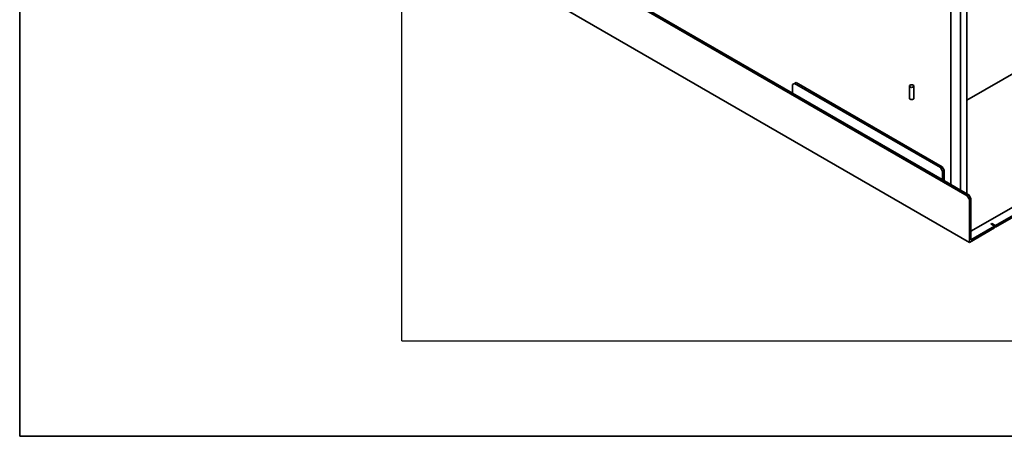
# Model space of a CAD drawing. Header units: millimetres. Extents: x 0 to 307, y 0 to 210.
# Tile 1 of 8: x 0 to 66, y 0 to 28. Entities that reach past the tile are written whole.
import ezdxf

# ---------------------------------------------------------------- set-up
doc = ezdxf.new("R2010")
doc.units = ezdxf.units.MM
doc.layers.add('图框', color=7, linetype='Continuous', lineweight=35)

msp = doc.modelspace()

# ---------------------------------------------------------------- linework, layer by layer
at = {"color": 7, "linetype": 'Continuous', "lineweight": 35}
for p, q in [((29.31916161, 36.11858232), (63.82597253, 16.19822439)), ((30.76873051, 35.40422522), (62.72995702, 16.95340189)), ((62.72995702, 33.57000742), (62.72995702, 16.95340189)), ((63.36635312, 33.20262377), (63.36635312, 16.58601824)), ((29.31916161, 33.05655427), (63.96739388, 13.05455553)), ((63.79061719, 29.97728756), (63.79061719, 22.62842025)), ((67.44218846, 24.73642748), (63.79061719, 22.62842025)), ((52.19406598, 23.77052906), (52.05264462, 23.68886171)), ((52.05264462, 23.11728314), (52.05264462, 23.68886171)), ((52.30013199, 23.83175967), (52.19406598, 23.77052906)), ((52.19406598, 23.77052906), (62.02285024, 18.09649268)), ((52.30013199, 23.83175967), (62.12891625, 18.15772329)), ((59.92830659, 23.58637278), (59.92830659, 22.76983197)), ((60.22830659, 22.76983197), (60.22830659, 23.58637278)), ((77.61455476, 21.62686061), (64.0734599, 13.80975294)), ((78.03881883, 21.30029737), (65.73516084, 14.1975468)), ((65.73516084, 14.07506567), (78.03881883, 21.17781625)), ((62.02285024, 18.09649268), (62.12891625, 18.15772329)), ((62.16427159, 17.85154371), (62.02285024, 18.09649268)), ((62.12891625, 18.15772329), (62.27033761, 17.91277432)), ((62.27033761, 17.91277432), (62.16427159, 17.85154371)), ((62.27033761, 17.91277432), (62.27033761, 17.21873453)), ((62.16427159, 17.85154371), (62.16427159, 17.27996514)), ((62.72995702, 16.95340189), (63.36635312, 16.58601824)), ((63.36635312, 16.58601824), (63.93203854, 16.259455)), ((63.82597253, 16.19822439), (63.93203854, 16.259455)), ((63.96739388, 15.95327542), (63.82597253, 16.19822439)), ((63.93203854, 16.259455), (64.0734599, 16.01450603)), ((64.0734599, 16.01450603), (63.96739388, 15.95327542)), ((63.96739388, 15.95327542), (63.96739388, 13.05455553)), ((64.0734599, 13.23826726), (64.0734599, 16.01450603)), ((63.96739388, 13.05455553), (65.66445016, 14.03424527)), ((65.66445016, 14.15672639), (64.0734599, 13.23826726)), ((65.48767346, 14.34041822), (65.41696278, 14.29959781)), ((65.41696278, 14.29959781), (65.66445016, 14.15672639)), ((65.73516084, 14.1975468), (65.48767346, 14.34041822)), ((65.48767346, 14.34041822), (65.48767346, 14.2587774)), ((65.66445016, 14.03424527), (65.66445016, 14.15672639)), ((65.66445016, 14.11588608), (65.73516084, 14.07506567)), ((65.73516084, 14.1975468), (65.73516084, 14.07506567))]:
    msp.add_line(p, q, dxfattribs=at)
at = {"color": 8, "linetype": 'Continuous', "lineweight": 35}
msp.add_line((63.79061719, 22.62842025), (63.79061719, 16.34109581), dxfattribs=at)
at = {"color": 7, "linetype": 'Continuous', "lineweight": 35, "flags": 128}
for points in [[(60.1843726, 23.52514217), (60.21688852, 23.55323502), (60.22830659, 23.58637278), (60.21688852, 23.61951055), (60.1843726, 23.64760339), (60.1357091, 23.66637443), (60.07830659, 23.67296594), (60.02090407, 23.66637443), (59.97224057, 23.64760339), (59.93972466, 23.61951055), (59.92830659, 23.58637278), (59.93972466, 23.55323502), (59.97224057, 23.52514217), (60.02090407, 23.50637114), (60.07830659, 23.49977963), (60.1357091, 23.50637114), (60.1843726, 23.52514217)], [(59.92830659, 22.76983197), (59.93972466, 22.7366942), (59.97224057, 22.70860136), (60.02090407, 22.68983032), (60.07830659, 22.68323881), (60.1357091, 22.68983032), (60.1843726, 22.70860136)], [(60.1843726, 22.70860136), (60.21688852, 22.7366942), (60.22830659, 22.76983197)]]:
    msp.add_lwpolyline(points, dxfattribs=at)
at = {"layer": '图框'}
for q in [(-0.00657264, 209.99937986), (296.99342736, -0.00062014)]:
    msp.add_line((-0.00657264, -0.00062014), q, dxfattribs=at)
at = {"layer": '图框', "linetype": 'Continuous', "lineweight": 25}
for q in [(25.72619106, 205.43002782), (292.72619106, 6.43002782)]:
    msp.add_line((25.72619106, 6.43002782), q, dxfattribs=at)

doc.saveas('drawing.dxf')
